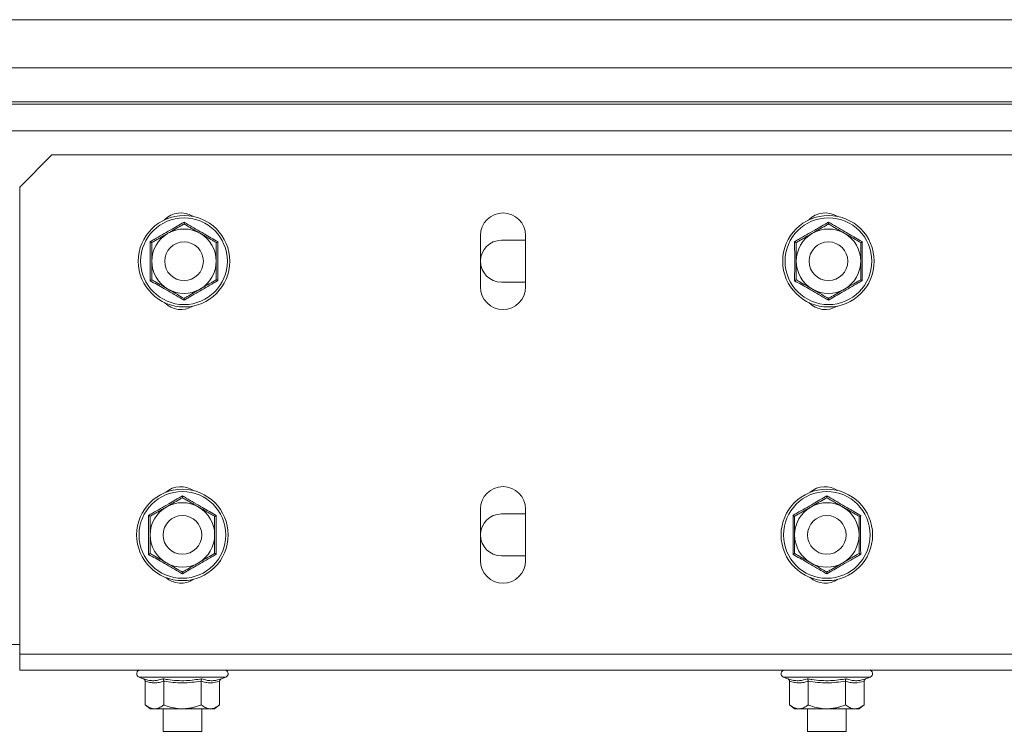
# Model space of a CAD drawing. Header units: millimetres. Extents: x -6 to 5206, y -8403 to -276.
# Tile 10 of 65: x 506 to 659, y -4863 to -4752. Entities that reach past the tile are written whole.
import ezdxf

# ---------------------------------------------------------------- set-up
doc = ezdxf.new("R2010")
doc.units = ezdxf.units.MM

msp = doc.modelspace()

# ---------------------------------------------------------------- linework, layer by layer
at = {"color": 7, "linetype": 'Continuous', "lineweight": 15}
for p, q in [((668.63, -4752.31), (121.63, -4752.31)), ((121.63, -4759.76), (668.63, -4759.76)), ((121.63, -4765.07), (668.63, -4765.07)), ((121.63, -4765.43), (668.63, -4765.43)), ((121.56, -4769.57), (668.63, -4769.57)), ((511.13, -4773.31), (506.13, -4778.31)), ((801.13, -4773.31), (511.13, -4773.31)), ((506.13, -4850.81), (506.13, -4778.31)), ((577.63, -4793.81), (577.63, -4785.81)), ((584.63, -4786.56), (580.88, -4786.56)), ((584.63, -4785.81), (584.63, -4793.81)), ((580.88, -4793.06), (584.63, -4793.06)), ((534.63, -4828.31), (534.63, -4828.41)), ((577.63, -4836.31), (577.63, -4828.31)), ((584.63, -4829.06), (580.88, -4829.06)), ((584.63, -4828.31), (584.63, -4836.31)), ((634.63, -4828.31), (634.63, -4828.41)), ((580.88, -4835.56), (584.63, -4835.56)), ((806.13, -4850.81), (506.13, -4850.81)), ((506.13, -4853.31), (506.13, -4850.81)), ((806.13, -4853.31), (506.13, -4853.31)), ((524.65, -4854.41), (525.31, -4854.65)), ((525.61, -4855.02), (525.61, -4858.71)), ((528.49, -4855.02), (528.49, -4858.71)), ((534.27, -4855.02), (534.27, -4858.71)), ((537.15, -4855.02), (537.15, -4858.71)), ((537.45, -4854.65), (538.11, -4854.41)), ((624.65, -4854.41), (625.31, -4854.65)), ((625.61, -4855.02), (625.61, -4858.71)), ((628.49, -4855.02), (628.49, -4858.71)), ((634.27, -4855.02), (634.27, -4858.71)), ((637.15, -4855.02), (637.15, -4858.71)), ((637.45, -4854.65), (638.11, -4854.41)), ((525.61, -4858.71), (526.38, -4859.31)), ((536.38, -4859.31), (537.15, -4858.71)), ((625.61, -4858.71), (626.38, -4859.31)), ((636.38, -4859.31), (637.15, -4858.71)), ((526.38, -4859.31), (527.05, -4859.31)), ((531.38, -4859.31), (527.05, -4859.31)), ((528.38, -4859.31), (528.38, -4862.81)), ((531.38, -4859.31), (535.71, -4859.31)), ((534.38, -4862.81), (534.38, -4859.31)), ((535.71, -4859.31), (536.38, -4859.31)), ((626.38, -4859.31), (627.05, -4859.31)), ((631.38, -4859.31), (627.05, -4859.31)), ((628.38, -4859.31), (628.38, -4862.81)), ((631.38, -4859.31), (635.71, -4859.31)), ((634.38, -4862.81), (634.38, -4859.31)), ((635.71, -4859.31), (636.38, -4859.31)), ((528.38, -4862.81), (534.38, -4862.81)), ((628.38, -4862.81), (634.38, -4862.81))]:
    msp.add_line(p, q, dxfattribs=at)
at = {"color": 8, "linetype": 'Continuous', "lineweight": 15}
for p, q in [((121.63, -4849.31), (506.13, -4849.31)), ((531.38, -4854.41), (524.65, -4854.41)), ((538.11, -4854.41), (531.38, -4854.41)), ((631.38, -4854.41), (624.65, -4854.41)), ((638.11, -4854.41), (631.38, -4854.41))]:
    msp.add_line(p, q, dxfattribs=at)
at = {"color": 7, "linetype": 'Continuous', "lineweight": 15}
for centre, radius in [((531.63, -4789.81), 7.1), ((531.63, -4789.81), 6.73), ((631.63, -4789.81), 7.1), ((631.63, -4789.81), 6.73), ((531.63, -4789.81), 3), ((631.63, -4789.81), 3), ((531.38, -4832.31), 7.1), ((531.38, -4832.31), 6.73), ((631.38, -4832.31), 7.1), ((631.38, -4832.31), 6.73), ((531.38, -4832.31), 3), ((631.38, -4832.31), 3)]:
    msp.add_circle(centre, radius, dxfattribs=at)
for centre, radius, start, end in [((531.13, -4785.81), 3.5, 58.0609, 136.189), ((581.13, -4785.81), 3.5, 0, 180), ((631.13, -4785.81), 3.5, 58.0628, 136.1873), ((531.63, -4789.81), 5, 60, 120), ((631.63, -4789.81), 5, 60, 120), ((531.63, -4789.81), 5, 120, 180), ((531.63, -4789.81), 5, 360, 60), ((580.88, -4789.81), 3.25, 90, 270), ((631.63, -4789.81), 5, 120, 180), ((631.63, -4789.81), 5, 360, 60), ((531.63, -4789.81), 5, 180, 240), ((531.63, -4789.81), 5, 300, 360), ((631.63, -4789.81), 5, 180, 240), ((631.63, -4789.81), 5, 300, 360), ((531.63, -4789.81), 5, 240, 300), ((581.13, -4793.81), 3.5, 180, 0), ((631.63, -4789.81), 5, 240, 300), ((531.13, -4793.81), 3.5, 223.8123, 301.9379), ((631.13, -4793.81), 3.5, 223.8129, 301.937), ((531.13, -4828.31), 3.5, 55.5455, 131.6072), ((581.13, -4828.31), 3.5, 0, 180), ((631.13, -4828.31), 3.5, 55.5434, 131.6093), ((531.38, -4832.31), 5, 120, 180), ((531.38, -4832.31), 5, 60, 120), ((531.38, -4832.31), 5, 360, 60), ((631.38, -4832.31), 5, 120, 180), ((631.38, -4832.31), 5, 60, 120), ((631.38, -4832.31), 5, 360, 60), ((580.88, -4832.31), 3.25, 90, 270), ((531.38, -4832.31), 5, 180, 240), ((531.38, -4832.31), 5, 300, 360), ((631.38, -4832.31), 5, 180, 240), ((631.38, -4832.31), 5, 300, 360), ((531.38, -4832.31), 5, 240, 300), ((581.13, -4836.31), 3.5, 180, 0), ((631.38, -4832.31), 5, 240, 300), ((531.13, -4836.31), 3.5, 228.3919, 304.4554), ((631.13, -4836.31), 3.5, 228.3909, 304.4564), ((524.85, -4853.87), 0.567, 90, 250), ((537.91, -4853.87), 0.567, 290, 90), ((624.85, -4853.87), 0.567, 90, 250), ((637.91, -4853.87), 0.567, 290, 90)]:
    msp.add_arc(centre, radius, start, end, dxfattribs=at)
for points, knots in [([(526.38, -4786.77), (526.48, -4786.71), (526.68, -4786.6), (527.3, -4786.25), (528.24, -4785.71), (529.44, -4785.02), (530.57, -4784.36), (531.28, -4783.95), (531.63, -4783.74)], [0, 0, 0, 0, 0.058987, 0.117991, 0.354136, 0.592328, 0.795596, 1, 1, 1, 1]), ([(531.63, -4783.74), (531.63, -4783.74), (531.63, -4783.78), (531.63, -4783.86), (531.63, -4783.95), (531.63, -4784.02), (531.63, -4784.03), (531.63, -4784.03)], [0, 0, 0, 0, 0.007914, 0.267535, 0.528603, 0.763816, 1, 1, 1, 1]), ([(531.63, -4783.74), (531.83, -4783.86), (532.44, -4784.22), (533.48, -4784.83), (535.04, -4785.73), (536.17, -4786.37), (536.88, -4786.77)], [0, 0, 0, 0, 0.118019, 0.354226, 0.592482, 1, 1, 1, 1]), ([(626.38, -4786.77), (626.48, -4786.71), (626.68, -4786.6), (627.3, -4786.25), (628.24, -4785.71), (629.44, -4785.02), (630.57, -4784.36), (631.28, -4783.95), (631.63, -4783.74)], [0, 0, 0, 0, 0.0589874, 0.1179912, 0.3541356, 0.5923278, 0.7955961, 1, 1, 1, 1]), ([(631.63, -4783.74), (631.63, -4783.74), (631.63, -4783.78), (631.63, -4783.86), (631.63, -4783.95), (631.63, -4784.02), (631.63, -4784.03), (631.63, -4784.03)], [0, 0, 0, 0, 0.007914, 0.267535, 0.528603, 0.763816, 1, 1, 1, 1]), ([(631.63, -4783.74), (631.83, -4783.86), (632.44, -4784.22), (633.48, -4784.83), (635.04, -4785.73), (636.17, -4786.37), (636.88, -4786.77)], [0, 0, 0, 0, 0.1180186, 0.3542262, 0.5924822, 1, 1, 1, 1]), ([(529.13, -4785.48), (529.47, -4785.28), (530.15, -4784.88), (530.9, -4784.45), (531.39, -4784.17), (531.55, -4784.08), (531.63, -4784.03)], [0, 0, 0, 0, 0.395463, 0.801961, 0.900945, 1, 1, 1, 1]), ([(531.63, -4784.03), (531.81, -4784.13), (532.16, -4784.34), (532.71, -4784.66), (533.28, -4784.99), (533.71, -4785.23), (534, -4785.4), (534.09, -4785.45), (534.13, -4785.48)], [0, 0, 0, 0, 0.220956, 0.442828, 0.66864, 0.896415, 0.948193, 1, 1, 1, 1]), ([(629.13, -4785.48), (629.47, -4785.28), (630.15, -4784.88), (630.9, -4784.45), (631.39, -4784.17), (631.55, -4784.08), (631.63, -4784.03)], [0, 0, 0, 0, 0.395463, 0.801961, 0.900945, 1, 1, 1, 1]), ([(631.63, -4784.03), (631.81, -4784.13), (632.16, -4784.34), (632.71, -4784.66), (633.28, -4784.99), (633.71, -4785.23), (634, -4785.4), (634.09, -4785.45), (634.13, -4785.48)], [0, 0, 0, 0, 0.220956, 0.442828, 0.66864, 0.896415, 0.948193, 1, 1, 1, 1]), ([(526.38, -4786.77), (526.38, -4786.77), (526.41, -4786.79), (526.48, -4786.83), (526.56, -4786.88), (526.62, -4786.91), (526.63, -4786.92), (526.63, -4786.92)], [0, 0, 0, 0, 0.007914, 0.267535, 0.528603, 0.763816, 1, 1, 1, 1]), ([(526.38, -4792.84), (526.38, -4792.72), (526.38, -4792.48), (526.39, -4791.77), (526.39, -4790.69), (526.39, -4789.31), (526.39, -4788), (526.38, -4787.18), (526.38, -4786.77)], [0, 0, 0, 0, 0.058987, 0.117991, 0.354136, 0.592328, 0.795596, 1, 1, 1, 1]), ([(526.63, -4786.92), (526.81, -4786.82), (527.16, -4786.61), (527.71, -4786.29), (528.28, -4785.96), (528.71, -4785.72), (529, -4785.55), (529.09, -4785.5), (529.13, -4785.48)], [0, 0, 0, 0, 0.220956, 0.442828, 0.66864, 0.896415, 0.948193, 1, 1, 1, 1]), ([(534.13, -4785.48), (534.3, -4785.57), (534.64, -4785.77), (535.15, -4786.06), (535.65, -4786.35), (536.07, -4786.59), (536.39, -4786.78), (536.55, -4786.87), (536.63, -4786.92)], [0, 0, 0, 0, 0.197022, 0.395591, 0.598294, 0.802087, 0.901008, 1, 1, 1, 1]), ([(536.63, -4786.92), (536.63, -4786.92), (536.64, -4786.91), (536.7, -4786.88), (536.78, -4786.83), (536.85, -4786.79), (536.88, -4786.77), (536.88, -4786.77)], [0, 0, 0, 0, 0.236184, 0.471397, 0.732465, 0.992086, 1, 1, 1, 1]), ([(536.88, -4786.77), (536.88, -4787.01), (536.87, -4787.72), (536.87, -4788.92), (536.87, -4790.72), (536.88, -4792.02), (536.88, -4792.84)], [0, 0, 0, 0, 0.118019, 0.354226, 0.592482, 1, 1, 1, 1]), ([(626.38, -4786.77), (626.38, -4786.77), (626.41, -4786.79), (626.48, -4786.83), (626.56, -4786.88), (626.62, -4786.91), (626.63, -4786.92), (626.63, -4786.92)], [0, 0, 0, 0, 0.007914, 0.267535, 0.528603, 0.763816, 1, 1, 1, 1]), ([(626.38, -4792.84), (626.38, -4792.72), (626.38, -4792.48), (626.39, -4791.77), (626.39, -4790.69), (626.39, -4789.31), (626.39, -4788), (626.38, -4787.18), (626.38, -4786.77)], [0, 0, 0, 0, 0.0589874, 0.1179912, 0.3541356, 0.5923278, 0.7955961, 1, 1, 1, 1]), ([(626.63, -4786.92), (626.81, -4786.82), (627.16, -4786.61), (627.71, -4786.29), (628.28, -4785.96), (628.71, -4785.72), (629, -4785.55), (629.09, -4785.5), (629.13, -4785.48)], [0, 0, 0, 0, 0.220956, 0.442828, 0.66864, 0.896415, 0.948193, 1, 1, 1, 1]), ([(634.13, -4785.48), (634.3, -4785.57), (634.64, -4785.77), (635.15, -4786.06), (635.65, -4786.35), (636.07, -4786.59), (636.39, -4786.78), (636.55, -4786.87), (636.63, -4786.92)], [0, 0, 0, 0, 0.197022, 0.395591, 0.598294, 0.802087, 0.901008, 1, 1, 1, 1]), ([(636.63, -4786.92), (636.63, -4786.92), (636.64, -4786.91), (636.7, -4786.88), (636.78, -4786.83), (636.85, -4786.79), (636.88, -4786.77), (636.88, -4786.77)], [0, 0, 0, 0, 0.236184, 0.471397, 0.732465, 0.992086, 1, 1, 1, 1]), ([(636.88, -4786.77), (636.88, -4787.01), (636.87, -4787.72), (636.87, -4788.92), (636.87, -4790.72), (636.88, -4792.02), (636.88, -4792.84)], [0, 0, 0, 0, 0.1180186, 0.3542262, 0.5924822, 1, 1, 1, 1]), ([(526.63, -4789.81), (526.63, -4789.66), (526.63, -4788.71), (526.63, -4787.73), (526.63, -4786.95), (526.63, -4786.92)], [0, 0, 0, 0, 0.1484857, 0.9655712, 1, 1, 1, 1]), ([(536.63, -4789.81), (536.63, -4789.66), (536.63, -4789.11), (536.63, -4788.17), (536.63, -4787.36), (536.63, -4786.95), (536.63, -4786.92)], [0, 0, 0, 0, 0.148154, 0.552, 0.965648, 1, 1, 1, 1]), ([(626.63, -4789.81), (626.63, -4789.66), (626.63, -4788.71), (626.63, -4787.73), (626.63, -4786.95), (626.63, -4786.92)], [0, 0, 0, 0, 0.1484857, 0.9655712, 1, 1, 1, 1]), ([(636.63, -4789.81), (636.63, -4789.66), (636.63, -4789.11), (636.63, -4788.17), (636.63, -4787.36), (636.63, -4786.95), (636.63, -4786.92)], [0, 0, 0, 0, 0.148154, 0.552, 0.965648, 1, 1, 1, 1]), ([(526.63, -4792.69), (526.63, -4792.57), (526.63, -4792.33), (526.63, -4791.74), (526.63, -4790.9), (526.63, -4790.17), (526.63, -4789.81)], [0, 0, 0, 0, 0.131287, 0.262739, 0.627508, 1, 1, 1, 1]), ([(536.63, -4792.69), (536.63, -4792.57), (536.63, -4792.33), (536.63, -4791.91), (536.63, -4791.44), (536.63, -4790.9), (536.63, -4790.36), (536.63, -4789.99), (536.63, -4789.81)], [0, 0, 0, 0, 0.1312184, 0.2626018, 0.4446104, 0.6273818, 0.8130643, 1, 1, 1, 1]), ([(626.63, -4792.69), (626.63, -4792.57), (626.63, -4792.33), (626.63, -4791.74), (626.63, -4790.9), (626.63, -4790.17), (626.63, -4789.81)], [0, 0, 0, 0, 0.131287, 0.262739, 0.627508, 1, 1, 1, 1]), ([(636.63, -4792.69), (636.63, -4792.57), (636.63, -4792.33), (636.63, -4791.91), (636.63, -4791.44), (636.63, -4790.9), (636.63, -4790.36), (636.63, -4789.99), (636.63, -4789.81)], [0, 0, 0, 0, 0.1312184, 0.2626018, 0.4446104, 0.6273818, 0.8130643, 1, 1, 1, 1]), ([(526.38, -4792.84), (526.38, -4792.84), (526.41, -4792.82), (526.48, -4792.78), (526.56, -4792.73), (526.62, -4792.7), (526.63, -4792.69), (526.63, -4792.69)], [0, 0, 0, 0, 0.007914, 0.267535, 0.528603, 0.763816, 1, 1, 1, 1]), ([(531.63, -4795.87), (531.53, -4795.81), (531.32, -4795.69), (530.71, -4795.33), (529.78, -4794.78), (528.58, -4794.09), (527.45, -4793.44), (526.73, -4793.04), (526.38, -4792.84)], [0, 0, 0, 0, 0.058987, 0.117991, 0.354136, 0.592328, 0.795596, 1, 1, 1, 1]), ([(529.13, -4794.14), (528.79, -4793.94), (528.1, -4793.54), (527.36, -4793.11), (526.87, -4792.83), (526.71, -4792.74), (526.63, -4792.69)], [0, 0, 0, 0, 0.3954634, 0.8019609, 0.9009447, 1, 1, 1, 1]), ([(536.88, -4792.84), (536.68, -4792.95), (536.06, -4793.3), (535.02, -4793.9), (533.46, -4794.79), (532.34, -4795.45), (531.63, -4795.87)], [0, 0, 0, 0, 0.118019, 0.354226, 0.592482, 1, 1, 1, 1]), ([(536.63, -4792.69), (536.27, -4792.9), (535.55, -4793.32), (534.69, -4793.81), (534.22, -4794.08), (534.13, -4794.14)], [0, 0, 0, 0, 0.442922, 0.896343, 1, 1, 1, 1]), ([(536.63, -4792.69), (536.63, -4792.69), (536.64, -4792.7), (536.7, -4792.73), (536.78, -4792.78), (536.85, -4792.82), (536.88, -4792.84), (536.88, -4792.84)], [0, 0, 0, 0, 0.236184, 0.471397, 0.732465, 0.992086, 1, 1, 1, 1]), ([(626.38, -4792.84), (626.38, -4792.84), (626.41, -4792.82), (626.48, -4792.78), (626.56, -4792.73), (626.62, -4792.7), (626.63, -4792.69), (626.63, -4792.69)], [0, 0, 0, 0, 0.007914, 0.267535, 0.528603, 0.763816, 1, 1, 1, 1]), ([(631.63, -4795.87), (631.53, -4795.81), (631.32, -4795.69), (630.71, -4795.33), (629.78, -4794.78), (628.58, -4794.09), (627.45, -4793.44), (626.73, -4793.04), (626.38, -4792.84)], [0, 0, 0, 0, 0.058987, 0.117991, 0.354136, 0.592328, 0.795596, 1, 1, 1, 1]), ([(629.13, -4794.14), (628.79, -4793.94), (628.1, -4793.54), (627.36, -4793.11), (626.87, -4792.83), (626.71, -4792.74), (626.63, -4792.69)], [0, 0, 0, 0, 0.3954634, 0.8019609, 0.9009447, 1, 1, 1, 1]), ([(636.88, -4792.84), (636.68, -4792.95), (636.06, -4793.3), (635.02, -4793.9), (633.46, -4794.79), (632.34, -4795.45), (631.63, -4795.87)], [0, 0, 0, 0, 0.118019, 0.354226, 0.592482, 1, 1, 1, 1]), ([(636.63, -4792.69), (636.27, -4792.9), (635.55, -4793.32), (634.69, -4793.81), (634.22, -4794.08), (634.13, -4794.14)], [0, 0, 0, 0, 0.442922, 0.896343, 1, 1, 1, 1]), ([(636.63, -4792.69), (636.63, -4792.69), (636.64, -4792.7), (636.7, -4792.73), (636.78, -4792.78), (636.85, -4792.82), (636.88, -4792.84), (636.88, -4792.84)], [0, 0, 0, 0, 0.236184, 0.471397, 0.732465, 0.992086, 1, 1, 1, 1]), ([(531.63, -4795.58), (531.27, -4795.37), (530.55, -4794.95), (529.69, -4794.46), (529.22, -4794.19), (529.13, -4794.14)], [0, 0, 0, 0, 0.442922, 0.896343, 1, 1, 1, 1]), ([(534.13, -4794.14), (533.79, -4794.33), (533.1, -4794.73), (532.27, -4795.21), (531.79, -4795.49), (531.63, -4795.58)], [0, 0, 0, 0, 0.39547, 0.801975, 1, 1, 1, 1]), ([(631.63, -4795.58), (631.27, -4795.37), (630.55, -4794.95), (629.69, -4794.46), (629.22, -4794.19), (629.13, -4794.14)], [0, 0, 0, 0, 0.442922, 0.896343, 1, 1, 1, 1]), ([(634.13, -4794.14), (633.79, -4794.33), (633.1, -4794.73), (632.27, -4795.21), (631.79, -4795.49), (631.63, -4795.58)], [0, 0, 0, 0, 0.39547, 0.801975, 1, 1, 1, 1]), ([(531.63, -4795.58), (531.63, -4795.58), (531.63, -4795.59), (531.63, -4795.66), (531.63, -4795.75), (531.63, -4795.83), (531.63, -4795.87), (531.63, -4795.87)], [0, 0, 0, 0, 0.236184, 0.471397, 0.732465, 0.992086, 1, 1, 1, 1]), ([(631.63, -4795.58), (631.63, -4795.58), (631.63, -4795.59), (631.63, -4795.66), (631.63, -4795.75), (631.63, -4795.83), (631.63, -4795.87), (631.63, -4795.87)], [0, 0, 0, 0, 0.236184, 0.471397, 0.732465, 0.992086, 1, 1, 1, 1]), ([(526.13, -4829.27), (526.23, -4829.21), (526.43, -4829.1), (527.05, -4828.75), (527.99, -4828.21), (529.19, -4827.52), (530.32, -4826.86), (531.03, -4826.45), (531.38, -4826.24)], [0, 0, 0, 0, 0.0589874, 0.1179912, 0.3541356, 0.5923278, 0.7955961, 1, 1, 1, 1]), ([(528.88, -4827.98), (529.22, -4827.78), (529.9, -4827.38), (530.65, -4826.95), (531.14, -4826.67), (531.3, -4826.58), (531.38, -4826.53)], [0, 0, 0, 0, 0.395463, 0.801961, 0.900945, 1, 1, 1, 1]), ([(531.38, -4826.24), (531.38, -4826.24), (531.38, -4826.28), (531.38, -4826.36), (531.38, -4826.45), (531.38, -4826.52), (531.38, -4826.53), (531.38, -4826.53)], [0, 0, 0, 0, 0.007914, 0.267535, 0.528603, 0.763816, 1, 1, 1, 1]), ([(531.38, -4826.24), (531.58, -4826.36), (532.19, -4826.72), (533.23, -4827.33), (534.79, -4828.23), (535.92, -4828.87), (536.63, -4829.27)], [0, 0, 0, 0, 0.118019, 0.354226, 0.592482, 1, 1, 1, 1]), ([(531.38, -4826.53), (531.56, -4826.63), (531.91, -4826.84), (532.46, -4827.16), (533.03, -4827.49), (533.46, -4827.73), (533.75, -4827.9), (533.84, -4827.95), (533.88, -4827.98)], [0, 0, 0, 0, 0.220956, 0.442828, 0.66864, 0.896415, 0.948193, 1, 1, 1, 1]), ([(626.13, -4829.27), (626.23, -4829.21), (626.43, -4829.1), (627.05, -4828.75), (627.99, -4828.21), (629.19, -4827.52), (630.32, -4826.86), (631.03, -4826.45), (631.38, -4826.24)], [0, 0, 0, 0, 0.0589874, 0.1179912, 0.3541356, 0.5923278, 0.7955961, 1, 1, 1, 1]), ([(628.88, -4827.98), (629.22, -4827.78), (629.9, -4827.38), (630.65, -4826.95), (631.14, -4826.67), (631.3, -4826.58), (631.38, -4826.53)], [0, 0, 0, 0, 0.395463, 0.801961, 0.900945, 1, 1, 1, 1]), ([(631.38, -4826.24), (631.38, -4826.24), (631.38, -4826.28), (631.38, -4826.36), (631.38, -4826.45), (631.38, -4826.52), (631.38, -4826.53), (631.38, -4826.53)], [0, 0, 0, 0, 0.007914, 0.267535, 0.528603, 0.763816, 1, 1, 1, 1]), ([(631.38, -4826.24), (631.58, -4826.36), (632.19, -4826.72), (633.23, -4827.33), (634.79, -4828.23), (635.92, -4828.87), (636.63, -4829.27)], [0, 0, 0, 0, 0.118019, 0.354226, 0.592482, 1, 1, 1, 1]), ([(631.38, -4826.53), (631.56, -4826.63), (631.91, -4826.84), (632.46, -4827.16), (633.03, -4827.49), (633.46, -4827.73), (633.75, -4827.9), (633.84, -4827.95), (633.88, -4827.98)], [0, 0, 0, 0, 0.220956, 0.442828, 0.66864, 0.896415, 0.948193, 1, 1, 1, 1]), ([(526.38, -4829.42), (526.56, -4829.32), (526.91, -4829.11), (527.46, -4828.79), (528.03, -4828.46), (528.46, -4828.22), (528.75, -4828.05), (528.84, -4828), (528.88, -4827.98)], [0, 0, 0, 0, 0.220956, 0.442828, 0.66864, 0.896415, 0.948193, 1, 1, 1, 1]), ([(533.88, -4827.98), (534.05, -4828.07), (534.39, -4828.27), (534.9, -4828.56), (535.4, -4828.85), (535.82, -4829.09), (536.14, -4829.28), (536.3, -4829.37), (536.38, -4829.42)], [0, 0, 0, 0, 0.197022, 0.395591, 0.598294, 0.802087, 0.901008, 1, 1, 1, 1]), ([(626.38, -4829.42), (626.56, -4829.32), (626.91, -4829.11), (627.46, -4828.79), (628.03, -4828.46), (628.46, -4828.22), (628.75, -4828.05), (628.84, -4828), (628.88, -4827.98)], [0, 0, 0, 0, 0.220956, 0.442828, 0.66864, 0.896415, 0.948193, 1, 1, 1, 1]), ([(633.88, -4827.98), (634.05, -4828.07), (634.39, -4828.27), (634.9, -4828.56), (635.4, -4828.85), (635.82, -4829.09), (636.14, -4829.28), (636.3, -4829.37), (636.38, -4829.42)], [0, 0, 0, 0, 0.1970218, 0.395591, 0.5982942, 0.8020874, 0.901008, 1, 1, 1, 1]), ([(526.13, -4829.27), (526.13, -4829.27), (526.16, -4829.29), (526.23, -4829.33), (526.31, -4829.38), (526.37, -4829.41), (526.38, -4829.42), (526.38, -4829.42)], [0, 0, 0, 0, 0.007914, 0.267535, 0.528603, 0.763816, 1, 1, 1, 1]), ([(526.13, -4835.34), (526.13, -4835.22), (526.13, -4834.98), (526.14, -4834.27), (526.14, -4833.19), (526.14, -4831.81), (526.14, -4830.5), (526.13, -4829.68), (526.13, -4829.27)], [0, 0, 0, 0, 0.0589874, 0.1179912, 0.3541356, 0.5923278, 0.7955961, 1, 1, 1, 1]), ([(526.38, -4832.31), (526.38, -4832.16), (526.38, -4831.21), (526.38, -4830.23), (526.38, -4829.45), (526.38, -4829.42)], [0, 0, 0, 0, 0.148486, 0.965571, 1, 1, 1, 1]), ([(536.38, -4829.42), (536.38, -4829.42), (536.39, -4829.41), (536.45, -4829.38), (536.53, -4829.33), (536.6, -4829.29), (536.63, -4829.27), (536.63, -4829.27)], [0, 0, 0, 0, 0.236184, 0.471397, 0.732465, 0.992086, 1, 1, 1, 1]), ([(536.38, -4832.31), (536.38, -4832.16), (536.38, -4831.61), (536.38, -4830.67), (536.38, -4829.86), (536.38, -4829.45), (536.38, -4829.42)], [0, 0, 0, 0, 0.148154, 0.552, 0.965648, 1, 1, 1, 1]), ([(536.63, -4829.27), (536.63, -4829.51), (536.62, -4830.22), (536.62, -4831.42), (536.62, -4833.22), (536.63, -4834.52), (536.63, -4835.34)], [0, 0, 0, 0, 0.118019, 0.354226, 0.592482, 1, 1, 1, 1]), ([(626.13, -4829.27), (626.13, -4829.27), (626.16, -4829.29), (626.23, -4829.33), (626.31, -4829.38), (626.37, -4829.41), (626.38, -4829.42), (626.38, -4829.42)], [0, 0, 0, 0, 0.007914, 0.267535, 0.528603, 0.763816, 1, 1, 1, 1]), ([(626.13, -4835.34), (626.13, -4835.22), (626.13, -4834.98), (626.14, -4834.27), (626.14, -4833.19), (626.14, -4831.81), (626.14, -4830.5), (626.13, -4829.68), (626.13, -4829.27)], [0, 0, 0, 0, 0.0589874, 0.1179912, 0.3541356, 0.5923278, 0.7955961, 1, 1, 1, 1]), ([(626.38, -4832.31), (626.38, -4832.16), (626.38, -4831.21), (626.38, -4830.23), (626.38, -4829.45), (626.38, -4829.42)], [0, 0, 0, 0, 0.148486, 0.965571, 1, 1, 1, 1]), ([(636.38, -4829.42), (636.38, -4829.42), (636.39, -4829.41), (636.45, -4829.38), (636.53, -4829.33), (636.6, -4829.29), (636.63, -4829.27), (636.63, -4829.27)], [0, 0, 0, 0, 0.236184, 0.471397, 0.732465, 0.992086, 1, 1, 1, 1]), ([(636.38, -4832.31), (636.38, -4832.16), (636.38, -4831.61), (636.38, -4830.67), (636.38, -4829.86), (636.38, -4829.45), (636.38, -4829.42)], [0, 0, 0, 0, 0.148154, 0.552, 0.965648, 1, 1, 1, 1]), ([(636.63, -4829.27), (636.63, -4829.51), (636.62, -4830.22), (636.62, -4831.42), (636.62, -4833.22), (636.63, -4834.52), (636.63, -4835.34)], [0, 0, 0, 0, 0.118019, 0.354226, 0.592482, 1, 1, 1, 1]), ([(526.38, -4835.19), (526.38, -4835.07), (526.38, -4834.83), (526.38, -4834.24), (526.38, -4833.4), (526.38, -4832.67), (526.38, -4832.31)], [0, 0, 0, 0, 0.1312867, 0.2627385, 0.6275083, 1, 1, 1, 1]), ([(536.38, -4835.19), (536.38, -4835.07), (536.38, -4834.83), (536.38, -4834.41), (536.38, -4833.94), (536.38, -4833.4), (536.38, -4832.86), (536.38, -4832.49), (536.38, -4832.31)], [0, 0, 0, 0, 0.131218, 0.262602, 0.44461, 0.627382, 0.813064, 1, 1, 1, 1]), ([(626.38, -4835.19), (626.38, -4835.07), (626.38, -4834.83), (626.38, -4834.24), (626.38, -4833.4), (626.38, -4832.67), (626.38, -4832.31)], [0, 0, 0, 0, 0.1312867, 0.2627385, 0.6275083, 1, 1, 1, 1]), ([(636.38, -4835.19), (636.38, -4835.07), (636.38, -4834.83), (636.38, -4834.41), (636.38, -4833.94), (636.38, -4833.4), (636.38, -4832.86), (636.38, -4832.49), (636.38, -4832.31)], [0, 0, 0, 0, 0.131218, 0.262602, 0.44461, 0.627382, 0.813064, 1, 1, 1, 1]), ([(526.13, -4835.34), (526.13, -4835.34), (526.16, -4835.32), (526.23, -4835.28), (526.31, -4835.23), (526.37, -4835.2), (526.38, -4835.19), (526.38, -4835.19)], [0, 0, 0, 0, 0.007914, 0.267535, 0.528603, 0.763816, 1, 1, 1, 1]), ([(531.38, -4838.37), (531.28, -4838.31), (531.07, -4838.19), (530.46, -4837.83), (529.53, -4837.28), (528.33, -4836.59), (527.2, -4835.94), (526.48, -4835.54), (526.13, -4835.34)], [0, 0, 0, 0, 0.058987, 0.117991, 0.354136, 0.592328, 0.795596, 1, 1, 1, 1]), ([(528.88, -4836.64), (528.54, -4836.44), (527.85, -4836.04), (527.11, -4835.61), (526.62, -4835.33), (526.46, -4835.24), (526.38, -4835.19)], [0, 0, 0, 0, 0.3954634, 0.8019609, 0.9009447, 1, 1, 1, 1]), ([(536.63, -4835.34), (536.43, -4835.45), (535.81, -4835.8), (534.77, -4836.4), (533.21, -4837.29), (532.09, -4837.95), (531.38, -4838.37)], [0, 0, 0, 0, 0.1180186, 0.3542262, 0.5924822, 1, 1, 1, 1]), ([(536.38, -4835.19), (536.02, -4835.4), (535.3, -4835.82), (534.44, -4836.31), (533.97, -4836.58), (533.88, -4836.64)], [0, 0, 0, 0, 0.442922, 0.896343, 1, 1, 1, 1]), ([(536.38, -4835.19), (536.38, -4835.19), (536.39, -4835.2), (536.45, -4835.23), (536.53, -4835.28), (536.6, -4835.32), (536.63, -4835.34), (536.63, -4835.34)], [0, 0, 0, 0, 0.236184, 0.471397, 0.732465, 0.992086, 1, 1, 1, 1]), ([(626.13, -4835.34), (626.13, -4835.34), (626.16, -4835.32), (626.23, -4835.28), (626.31, -4835.23), (626.37, -4835.2), (626.38, -4835.19), (626.38, -4835.19)], [0, 0, 0, 0, 0.007914, 0.267535, 0.528603, 0.763816, 1, 1, 1, 1]), ([(631.38, -4838.37), (631.28, -4838.31), (631.07, -4838.19), (630.46, -4837.83), (629.53, -4837.28), (628.33, -4836.59), (627.2, -4835.94), (626.48, -4835.54), (626.13, -4835.34)], [0, 0, 0, 0, 0.058987, 0.117991, 0.354136, 0.592328, 0.795596, 1, 1, 1, 1]), ([(628.88, -4836.64), (628.54, -4836.44), (627.85, -4836.04), (627.11, -4835.61), (626.62, -4835.33), (626.46, -4835.24), (626.38, -4835.19)], [0, 0, 0, 0, 0.3954634, 0.8019609, 0.9009447, 1, 1, 1, 1]), ([(636.63, -4835.34), (636.43, -4835.45), (635.81, -4835.8), (634.77, -4836.4), (633.21, -4837.29), (632.09, -4837.95), (631.38, -4838.37)], [0, 0, 0, 0, 0.118019, 0.354226, 0.592482, 1, 1, 1, 1]), ([(636.38, -4835.19), (636.02, -4835.4), (635.3, -4835.82), (634.44, -4836.31), (633.97, -4836.58), (633.88, -4836.64)], [0, 0, 0, 0, 0.442922, 0.896343, 1, 1, 1, 1]), ([(636.38, -4835.19), (636.38, -4835.19), (636.39, -4835.2), (636.45, -4835.23), (636.53, -4835.28), (636.6, -4835.32), (636.63, -4835.34), (636.63, -4835.34)], [0, 0, 0, 0, 0.236184, 0.471397, 0.732465, 0.992086, 1, 1, 1, 1]), ([(531.38, -4838.08), (531.02, -4837.87), (530.3, -4837.45), (529.44, -4836.96), (528.97, -4836.69), (528.88, -4836.64)], [0, 0, 0, 0, 0.442922, 0.896343, 1, 1, 1, 1]), ([(533.88, -4836.64), (533.54, -4836.83), (532.85, -4837.23), (532.02, -4837.71), (531.54, -4837.99), (531.38, -4838.08)], [0, 0, 0, 0, 0.39547, 0.801975, 1, 1, 1, 1]), ([(631.38, -4838.08), (631.02, -4837.87), (630.3, -4837.45), (629.44, -4836.96), (628.97, -4836.69), (628.88, -4836.64)], [0, 0, 0, 0, 0.442922, 0.896343, 1, 1, 1, 1]), ([(633.88, -4836.64), (633.54, -4836.83), (632.85, -4837.23), (632.02, -4837.71), (631.54, -4837.99), (631.38, -4838.08)], [0, 0, 0, 0, 0.39547, 0.801975, 1, 1, 1, 1]), ([(531.38, -4838.08), (531.38, -4838.08), (531.38, -4838.09), (531.38, -4838.16), (531.38, -4838.25), (531.38, -4838.33), (531.38, -4838.37), (531.38, -4838.37)], [0, 0, 0, 0, 0.236184, 0.471397, 0.732465, 0.992086, 1, 1, 1, 1]), ([(631.38, -4838.08), (631.38, -4838.08), (631.38, -4838.09), (631.38, -4838.16), (631.38, -4838.25), (631.38, -4838.33), (631.38, -4838.37), (631.38, -4838.37)], [0, 0, 0, 0, 0.236184, 0.471397, 0.732465, 0.992086, 1, 1, 1, 1]), ([(525.31, -4854.65), (525.43, -4854.69), (525.79, -4854.81), (526.4, -4854.94), (527.3, -4854.97), (527.94, -4854.77), (528.35, -4854.65)], [0, 0, 0, 0, 0.1180186, 0.3542262, 0.5924822, 1, 1, 1, 1]), ([(525.31, -4854.65), (525.31, -4854.65), (525.36, -4854.66), (525.44, -4854.7), (525.53, -4854.79), (525.59, -4854.9), (525.6, -4854.98), (525.61, -4855.02)], [0, 0, 0, 0, 0.007914, 0.267535, 0.528603, 0.763816, 1, 1, 1, 1]), ([(528.49, -4855.02), (528.26, -4855.09), (527.79, -4855.24), (527.07, -4855.31), (526.34, -4855.24), (525.85, -4855.1), (525.61, -4855.02)], [0, 0, 0, 0, 0.245251, 0.49213, 0.745021, 1, 1, 1, 1]), ([(528.35, -4854.65), (528.58, -4854.69), (529.29, -4854.81), (530.49, -4854.94), (532.29, -4854.97), (533.59, -4854.77), (534.41, -4854.65)], [0, 0, 0, 0, 0.118019, 0.354226, 0.592482, 1, 1, 1, 1]), ([(528.49, -4855.02), (528.49, -4854.98), (528.49, -4854.9), (528.45, -4854.79), (528.41, -4854.7), (528.37, -4854.66), (528.35, -4854.65), (528.35, -4854.65)], [0, 0, 0, 0, 0.236184, 0.471397, 0.732465, 0.992086, 1, 1, 1, 1]), ([(534.27, -4855.02), (533.32, -4855.15), (531.89, -4855.34), (529.95, -4855.24), (528.98, -4855.09), (528.49, -4855.02)], [0, 0, 0, 0, 0.491906, 0.744908, 1, 1, 1, 1]), ([(534.27, -4855.02), (534.27, -4854.98), (534.27, -4854.9), (534.3, -4854.79), (534.35, -4854.7), (534.39, -4854.66), (534.41, -4854.65), (534.41, -4854.65)], [0, 0, 0, 0, 0.236184, 0.471397, 0.732465, 0.992086, 1, 1, 1, 1]), ([(537.15, -4855.02), (536.68, -4855.15), (535.96, -4855.34), (535, -4855.24), (534.51, -4855.09), (534.27, -4855.02)], [0, 0, 0, 0, 0.491906, 0.744908, 1, 1, 1, 1]), ([(534.41, -4854.65), (534.53, -4854.69), (534.88, -4854.81), (535.47, -4854.94), (536.37, -4854.97), (537.03, -4854.77), (537.45, -4854.65)], [0, 0, 0, 0, 0.118019, 0.354226, 0.592482, 1, 1, 1, 1]), ([(537.15, -4855.02), (537.16, -4854.98), (537.17, -4854.9), (537.23, -4854.79), (537.32, -4854.7), (537.4, -4854.66), (537.44, -4854.65), (537.45, -4854.65)], [0, 0, 0, 0, 0.236184, 0.471397, 0.732465, 0.992086, 1, 1, 1, 1]), ([(625.31, -4854.65), (625.43, -4854.69), (625.79, -4854.81), (626.4, -4854.94), (627.3, -4854.97), (627.94, -4854.77), (628.35, -4854.65)], [0, 0, 0, 0, 0.118019, 0.354226, 0.592482, 1, 1, 1, 1]), ([(625.31, -4854.65), (625.31, -4854.65), (625.36, -4854.66), (625.44, -4854.7), (625.53, -4854.79), (625.59, -4854.9), (625.6, -4854.98), (625.61, -4855.02)], [0, 0, 0, 0, 0.007914, 0.267535, 0.528603, 0.763816, 1, 1, 1, 1]), ([(628.49, -4855.02), (628.26, -4855.09), (627.79, -4855.24), (627.07, -4855.31), (626.34, -4855.24), (625.85, -4855.1), (625.61, -4855.02)], [0, 0, 0, 0, 0.245251, 0.49213, 0.745021, 1, 1, 1, 1]), ([(628.35, -4854.65), (628.58, -4854.69), (629.29, -4854.81), (630.49, -4854.94), (632.29, -4854.97), (633.59, -4854.77), (634.41, -4854.65)], [0, 0, 0, 0, 0.118019, 0.354226, 0.592482, 1, 1, 1, 1]), ([(628.49, -4855.02), (628.49, -4854.98), (628.49, -4854.9), (628.45, -4854.79), (628.41, -4854.7), (628.37, -4854.66), (628.35, -4854.65), (628.35, -4854.65)], [0, 0, 0, 0, 0.236184, 0.471397, 0.732465, 0.992086, 1, 1, 1, 1]), ([(634.27, -4855.02), (633.32, -4855.15), (631.89, -4855.34), (629.95, -4855.24), (628.98, -4855.09), (628.49, -4855.02)], [0, 0, 0, 0, 0.491906, 0.744908, 1, 1, 1, 1]), ([(634.27, -4855.02), (634.27, -4854.98), (634.27, -4854.9), (634.3, -4854.79), (634.35, -4854.7), (634.39, -4854.66), (634.41, -4854.65), (634.41, -4854.65)], [0, 0, 0, 0, 0.236184, 0.471397, 0.732465, 0.992086, 1, 1, 1, 1]), ([(637.15, -4855.02), (636.68, -4855.15), (635.96, -4855.34), (635, -4855.24), (634.51, -4855.09), (634.27, -4855.02)], [0, 0, 0, 0, 0.4919057, 0.7449083, 1, 1, 1, 1]), ([(634.41, -4854.65), (634.53, -4854.69), (634.88, -4854.81), (635.47, -4854.94), (636.37, -4854.97), (637.03, -4854.77), (637.45, -4854.65)], [0, 0, 0, 0, 0.118019, 0.354226, 0.592482, 1, 1, 1, 1]), ([(637.15, -4855.02), (637.16, -4854.98), (637.17, -4854.9), (637.23, -4854.79), (637.32, -4854.7), (637.4, -4854.66), (637.44, -4854.65), (637.45, -4854.65)], [0, 0, 0, 0, 0.236184, 0.471397, 0.732465, 0.992086, 1, 1, 1, 1]), ([(525.61, -4858.71), (525.71, -4858.78), (525.91, -4858.93), (526.23, -4859.11), (526.56, -4859.24), (526.81, -4859.29), (526.97, -4859.3), (527.02, -4859.3), (527.05, -4859.31)], [0, 0, 0, 0, 0.220956, 0.442828, 0.66864, 0.896415, 0.948193, 1, 1, 1, 1]), ([(527.05, -4859.31), (527.15, -4859.3), (527.34, -4859.29), (527.64, -4859.21), (527.93, -4859.08), (528.17, -4858.94), (528.36, -4858.81), (528.45, -4858.74), (528.49, -4858.71)], [0, 0, 0, 0, 0.197022, 0.395591, 0.598294, 0.802087, 0.901008, 1, 1, 1, 1]), ([(531.38, -4859.31), (531.23, -4859.3), (530.69, -4859.29), (529.74, -4859.13), (528.94, -4858.88), (528.52, -4858.72), (528.49, -4858.71)], [0, 0, 0, 0, 0.148154, 0.552, 0.965648, 1, 1, 1, 1]), ([(534.27, -4858.71), (534.14, -4858.75), (533.9, -4858.84), (533.48, -4858.98), (533.01, -4859.11), (532.48, -4859.22), (531.93, -4859.29), (531.56, -4859.3), (531.38, -4859.31)], [0, 0, 0, 0, 0.131218, 0.262602, 0.44461, 0.627382, 0.813064, 1, 1, 1, 1]), ([(534.27, -4858.71), (534.47, -4858.85), (534.89, -4859.15), (535.38, -4859.3), (535.66, -4859.3), (535.71, -4859.31)], [0, 0, 0, 0, 0.4429219, 0.8963431, 1, 1, 1, 1]), ([(535.71, -4859.31), (535.91, -4859.28), (536.3, -4859.24), (536.78, -4858.98), (537.06, -4858.77), (537.15, -4858.71)], [0, 0, 0, 0, 0.39547, 0.801975, 1, 1, 1, 1]), ([(625.61, -4858.71), (625.71, -4858.78), (625.91, -4858.93), (626.23, -4859.11), (626.56, -4859.24), (626.81, -4859.29), (626.97, -4859.3), (627.02, -4859.3), (627.05, -4859.31)], [0, 0, 0, 0, 0.220956, 0.442828, 0.66864, 0.896415, 0.948193, 1, 1, 1, 1]), ([(627.05, -4859.31), (627.15, -4859.3), (627.34, -4859.29), (627.64, -4859.21), (627.93, -4859.08), (628.17, -4858.94), (628.36, -4858.81), (628.45, -4858.74), (628.49, -4858.71)], [0, 0, 0, 0, 0.1970218, 0.395591, 0.5982942, 0.8020874, 0.901008, 1, 1, 1, 1]), ([(631.38, -4859.31), (631.23, -4859.3), (630.69, -4859.29), (629.74, -4859.13), (628.94, -4858.88), (628.52, -4858.72), (628.49, -4858.71)], [0, 0, 0, 0, 0.148154, 0.552, 0.965648, 1, 1, 1, 1]), ([(634.27, -4858.71), (634.14, -4858.75), (633.9, -4858.84), (633.48, -4858.98), (633.01, -4859.11), (632.48, -4859.22), (631.93, -4859.29), (631.56, -4859.3), (631.38, -4859.31)], [0, 0, 0, 0, 0.131218, 0.262602, 0.44461, 0.627382, 0.813064, 1, 1, 1, 1]), ([(634.27, -4858.71), (634.47, -4858.85), (634.89, -4859.15), (635.38, -4859.3), (635.66, -4859.3), (635.71, -4859.31)], [0, 0, 0, 0, 0.442922, 0.896343, 1, 1, 1, 1]), ([(635.71, -4859.31), (635.91, -4859.28), (636.3, -4859.24), (636.78, -4858.98), (637.06, -4858.77), (637.15, -4858.71)], [0, 0, 0, 0, 0.39547, 0.801975, 1, 1, 1, 1])]:
    msp.add_open_spline(points, degree=3, knots=knots, dxfattribs=at)

doc.saveas('drawing.dxf')
